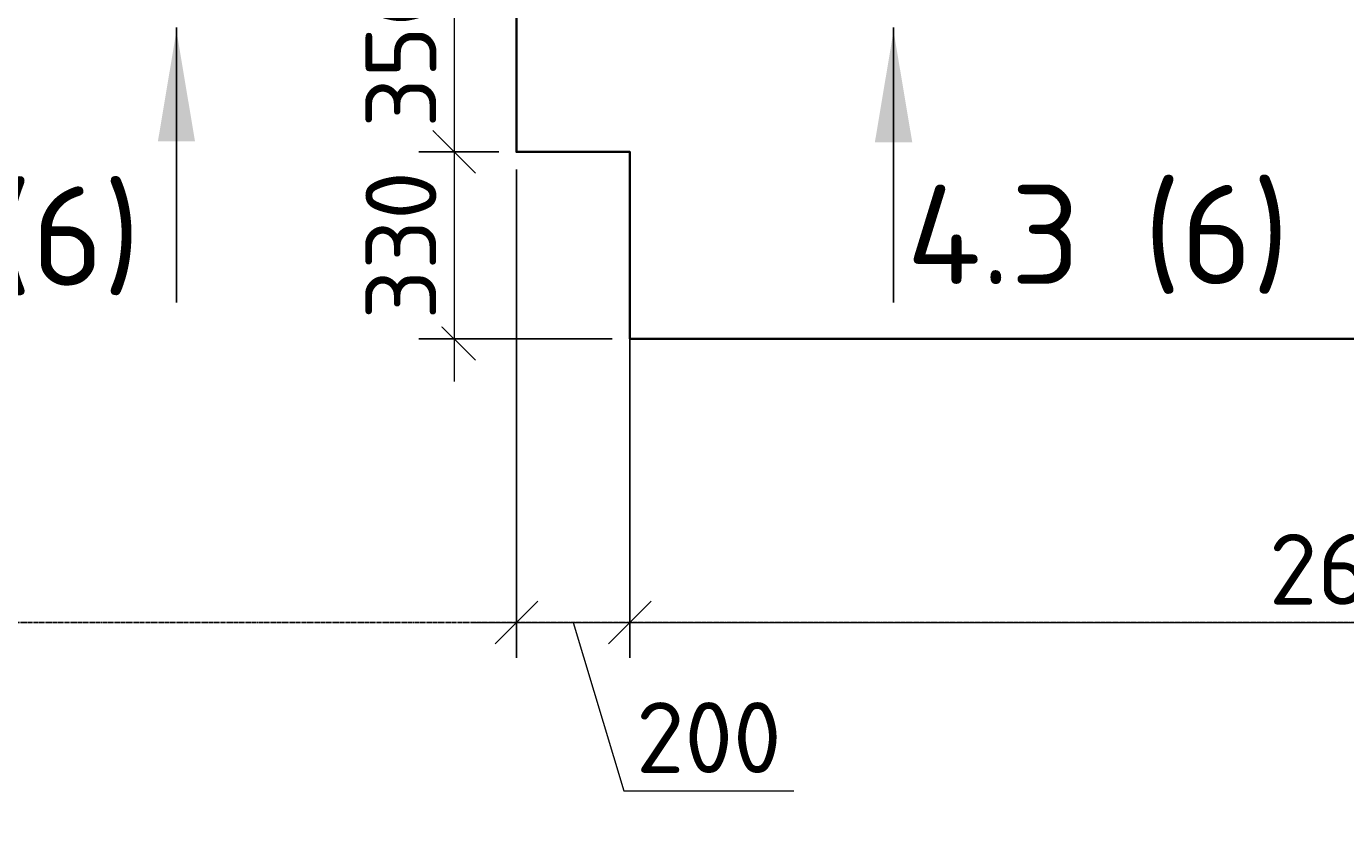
# Model space of a CAD drawing. Header units: millimetres. Extents: x 40580 to 2152466, y -328404 to 177125.
# Tile 36 of 252: x 341199 to 345850, y 137819 to 140600. Entities that reach past the tile are written whole.
import ezdxf
from ezdxf.enums import TextEntityAlignment as Align

# ---------------------------------------------------------------- set-up
doc = ezdxf.new("R2010")
doc.units = ezdxf.units.MM
doc.linetypes.add('______5', pattern=[1100, 800, -100, 100, -100])
doc.linetypes.add('CENTER', pattern=[2, 1.25, -0.25, 0.25, -0.25])
for name, color, linetype, lineweight in [('RAZMER', 7, 'Continuous', 9), ('ОСИ', 7, 'CENTER', 15), ('Символы 0.20', 250, 'Continuous', 20), ('Символы 0.20 @ 100', 250, 'Continuous', 20)]:
    doc.layers.add(name, color=color, linetype=linetype, lineweight=lineweight)
doc.layers.add('Стена_ бетон несущ.', color=7, linetype='Continuous', lineweight=70, true_color=0xb4b496)
doc.styles.add('ГОСТ', font='isocpeur.ttf')
doc.dimstyles.new('ГОСТ', dxfattribs={"dimscale": 0, "dimtxt": 2.5, "dimasz": 2.5, "dimexe": 1.25, "dimexo": 0.625, "dimtad": 1, "dimdec": 0, "dimtxsty": 'ГОСТ', "dimblk": 'ARCHTICK', "dimcen": 2.5, "dimdle": 1.5, "dimclrd": 256, "dimclre": 256, "dimclrt": 256, "dimadec": 0, "dimazin": 0, "dimtfac": 1, "dimtdec": 0, "dimtmove": 1, "dimatfit": 3, "dimfxl": 2, "dimtfill": 1, "dimlwd": -1, "dimarcsym": 0})

# ---------------------------------------------------------------- blocks, each defined once
blk = doc.blocks.new('_OBLIQUE')
at = {"color": 0, "linetype": 'ByBlock'}
blk.add_line((-0.5, -0.5), (0.5, 0.5), dxfattribs=at)
blk = doc.blocks.new('*D2052')
at = {"layer": 'Defpoints', "color": 0, "lineweight": 25, "transparency": 16777216}
for p in [(342926.7, 140856.8), (342706.9, 140156.8), (342926.7, 140156.8)]:
    blk.add_point(p, dxfattribs=at)
at = {"layer": 'RAZMER', "transparency": 16777216}
blk.add_line((342706.9, 141006.8), (342706.9, 140006.8), dxfattribs=at)
at = {"layer": 'RAZMER', "lineweight": -2, "transparency": 16777216}
for p, q in [((342864.2, 140856.8), (342581.9, 140856.8)), ((342864.2, 140156.8), (342581.9, 140156.8))]:
    blk.add_line(p, q, dxfattribs=at)
at = {"layer": 'RAZMER', "transparency": 16777216, "xscale": 150, "yscale": 150, "zscale": 150}
for p, rotation in [((342706.9, 140856.8), 90), ((342706.9, 140156.8), 270)]:
    blk.add_blockref('_OBLIQUE', p, dxfattribs=dict(at, rotation=rotation))
at = {"layer": 'RAZMER', "transparency": 16777216, "insert": (342519.4, 140506.8), "char_height": 250, "attachment_point": 5, "rotation": 90, "style": 'ГОСТ', "bg_fill": 3, "box_fill_scale": 1.1, "bg_fill_color": 256, "bg_fill_true_color": 13158600, "bg_fill_transparency": 0}
blk.add_mtext('350', dxfattribs=at)
blk = doc.blocks.new('*D2051')
at = {"layer": 'Defpoints', "color": 0, "lineweight": 25, "transparency": 16777216}
for p in [(342926.7, 140156.8), (342706.9, 139496.8), (343326.7, 139496.8)]:
    blk.add_point(p, dxfattribs=at)
at = {"layer": 'RAZMER', "transparency": 16777216}
blk.add_line((342706.9, 140306.8), (342706.9, 139346.8), dxfattribs=at)
at = {"layer": 'RAZMER', "lineweight": -2, "transparency": 16777216}
for p, q in [((342864.2, 140156.8), (342581.9, 140156.8)), ((343264.2, 139496.8), (342581.9, 139496.8))]:
    blk.add_line(p, q, dxfattribs=at)
at = {"layer": 'RAZMER', "transparency": 16777216, "xscale": 150, "yscale": 150, "zscale": 150}
for p, rotation in [((342706.9, 140156.8), 90), ((342706.9, 139496.8), 270)]:
    blk.add_blockref('_OBLIQUE', p, dxfattribs=dict(at, rotation=rotation))
at = {"layer": 'RAZMER', "transparency": 16777216, "insert": (342519.4, 139826.8), "char_height": 250, "attachment_point": 5, "rotation": 90, "style": 'ГОСТ', "bg_fill": 3, "box_fill_scale": 1.1, "bg_fill_color": 256, "bg_fill_true_color": 13158600, "bg_fill_transparency": 0}
blk.add_mtext('330', dxfattribs=at)
blk = doc.blocks.new('*D2060')
at = {"layer": 'Defpoints', "color": 0, "lineweight": 25, "transparency": 16777216}
for p in [(342926.7, 140156.8), (343326.7, 140156.8), (343326.7, 138496.8)]:
    blk.add_point(p, dxfattribs=at)
at = {"layer": 'RAZMER', "lineweight": -2, "transparency": 16777216}
for p, q in [((342926.7, 140094.3), (342926.7, 138371.8)), ((343326.7, 140094.3), (343326.7, 138371.8))]:
    blk.add_line(p, q, dxfattribs=at)
at = {"layer": 'RAZMER', "transparency": 16777216}
for p, q in [((342776.7, 138496.8), (343476.7, 138496.8)), ((343126.7, 138496.8), (343304.8, 137903.1)), ((343304.8, 137903.1), (343904.8, 137903.1))]:
    blk.add_line(p, q, dxfattribs=at)
at = {"layer": 'RAZMER', "transparency": 16777216, "xscale": 150, "yscale": 150, "zscale": 150, "rotation": 180}
blk.add_blockref('_OBLIQUE', (342926.7, 138496.8), dxfattribs=at)
at = {"layer": 'RAZMER', "transparency": 16777216, "xscale": 150, "yscale": 150, "zscale": 150}
blk.add_blockref('_OBLIQUE', (343326.7, 138496.8), dxfattribs=at)
at = {"layer": 'RAZMER', "transparency": 16777216, "insert": (343604.8, 138090.6), "char_height": 250, "attachment_point": 5, "style": 'ГОСТ', "bg_fill": 3, "box_fill_scale": 1.1, "bg_fill_color": 256, "bg_fill_true_color": 13158600, "bg_fill_transparency": 0}
blk.add_mtext('200', dxfattribs=at)
blk = doc.blocks.new('*D2059')
at = {"layer": 'Defpoints', "color": 0, "lineweight": 25, "transparency": 16777216}
for p in [(343326.7, 140156.8), (348526.7, 139496.8), (348526.7, 138496.8)]:
    blk.add_point(p, dxfattribs=at)
at = {"layer": 'RAZMER', "lineweight": -2, "transparency": 16777216}
for p, q in [((343326.7, 140094.3), (343326.7, 138371.8)), ((348526.7, 139434.3), (348526.7, 138371.8))]:
    blk.add_line(p, q, dxfattribs=at)
at = {"layer": 'RAZMER', "transparency": 16777216}
blk.add_line((343176.7, 138496.8), (348676.7, 138496.8), dxfattribs=at)
at = {"layer": 'RAZMER', "transparency": 16777216, "xscale": 150, "yscale": 150, "zscale": 150, "rotation": 180}
blk.add_blockref('_OBLIQUE', (343326.7, 138496.8), dxfattribs=at)
at = {"layer": 'RAZMER', "transparency": 16777216, "xscale": 150, "yscale": 150, "zscale": 150}
blk.add_blockref('_OBLIQUE', (348526.7, 138496.8), dxfattribs=at)
at = {"layer": 'RAZMER', "transparency": 16777216, "insert": (345926.7, 138684.3), "char_height": 250, "attachment_point": 5, "style": 'ГОСТ', "bg_fill": 3, "box_fill_scale": 1.1, "bg_fill_color": 256, "bg_fill_true_color": 13158600, "bg_fill_transparency": 0}
blk.add_mtext('2600', dxfattribs=at)
blk = doc.blocks.new('*U1383')
at = {"layer": 'Символы 0.20', "linetype": 'Continuous', "lineweight": 25}
for p, q in [((-5, -0.35), (-5, -10.05)), ((20.282, -0.35), (20.282, -10.05))]:
    blk.add_line(p, q, dxfattribs=at)
for points in [[(-5, -0.455), (-4.346, -4.361), (-5.654, -4.361)], [(20.282, -0.459), (19.623, -4.394), (20.941, -4.394)]]:
    blk.add_solid(points, dxfattribs=at)
at = {"layer": 'Символы 0.20', "style": 'ГОСТ'}
blk.add_attdef('1', text='', height=3.5, dxfattribs=at).set_placement((-13.013, -7.7), align=Align.MIDDLE_CENTER)
blk.add_attdef('2', text='', height=3.5, dxfattribs=at).set_placement((34.243, -7.648), align=Align.MIDDLE_RIGHT)

msp = doc.modelspace()

# ---------------------------------------------------------------- linework, layer by layer
at = {"layer": 'ОСИ', "color": 18, "linetype": '______5', "lineweight": 25, "ltscale": 0.02, "true_color": 0x000000, "transparency": 33554687}
msp.add_line((335988.631, 138496.811), (350891.083, 138496.811), dxfattribs=at)
at = {"layer": 'Стена_ бетон несущ.', "color": 18, "linetype": 'Continuous', "lineweight": 35, "true_color": 0x000000, "transparency": 33554687}
msp.add_lwpolyline([(343326.707, 139496.811), (343326.707, 140156.811), (342926.707, 140156.811), (342926.707, 140856.811), (343326.707, 140856.811), (343326.707, 141996.811), (342926.707, 141996.811), (342926.707, 142596.811), (348526.707, 142596.811), (348926.707, 142596.811), (348926.707, 141996.811), (348526.707, 141996.811), (348526.707, 140856.811), (348926.707, 140856.811), (348926.707, 140156.811), (348526.707, 140156.811), (348526.707, 139496.811), (343326.707, 139496.811)], dxfattribs=at)

# ---------------------------------------------------------------- next in the draw order: dimensions: what is measured, and where the dimension line sits
at = {"layer": 'RAZMER', "color": 18, "true_color": 0x000000}
dim = msp.add_linear_dim(base=(342706.93, 140156.811), p1=(342926.707, 140856.811), p2=(342926.707, 140156.811), angle=90, dimstyle='ГОСТ', override={"dimasz": 1.5, "dimlfac": 0.5, "dimblk1": 'OBLIQUE', "dimblk2": 'OBLIQUE', "dimsah": 1}, dxfattribs=at)
dim.commit()
dim.dimension.update_dxf_attribs({"geometry": '*D2052', "text_midpoint": (342519.43, 140506.811)})

# ---------------------------------------------------------------- next in the draw order: dimensions: what is measured, and where the dimension line sits
dim = msp.add_linear_dim(base=(342706.93, 139496.811), p1=(342926.707, 140156.811), p2=(343326.707, 139496.811), angle=90, dimstyle='ГОСТ', override={"dimasz": 1.5, "dimlfac": 0.5, "dimblk1": 'OBLIQUE', "dimblk2": 'OBLIQUE', "dimsah": 1}, dxfattribs=at)
dim.commit()
dim.dimension.update_dxf_attribs({"geometry": '*D2051', "text_midpoint": (342519.43, 139826.811)})

# ---------------------------------------------------------------- next in the draw order: dimensions: what is measured, and where the dimension line sits
dim = msp.add_linear_dim(base=(343326.707, 138496.811), p1=(342926.707, 140156.811), p2=(343326.707, 140156.811), dimstyle='ГОСТ', override={"dimasz": 1.5, "dimlfac": 0.5, "dimblk1": 'OBLIQUE', "dimblk2": 'OBLIQUE', "dimsah": 1}, dxfattribs=at)
dim.commit()
dim.dimension.update_dxf_attribs({"geometry": '*D2060', "text_midpoint": (343367.332, 138090.561)})

# ---------------------------------------------------------------- next in the draw order: dimensions: what is measured, and where the dimension line sits
dim = msp.add_linear_dim(base=(348526.707, 138496.811), p1=(343326.707, 140156.811), p2=(348526.707, 139496.811), dimstyle='ГОСТ', override={"dimasz": 1.5, "dimlfac": 0.5, "dimblk1": 'OBLIQUE', "dimblk2": 'OBLIQUE', "dimsah": 1}, dxfattribs=at)
dim.commit()
dim.dimension.update_dxf_attribs({"geometry": '*D2059', "text_midpoint": (345926.707, 138684.311)})

# ---------------------------------------------------------------- next in the draw order: block references
at = {"layer": 'Символы 0.20 @ 100', "color": 18, "true_color": 0x000000, "xscale": 100, "yscale": 100, "zscale": 100}
msp.add_blockref('*U1383', (342227.958, 140630.038), dxfattribs=at).add_auto_attribs({'1': '4.3 (6)', '2': '4.3 (6)'})

# ---------------------------------------------------------------- next in the draw order: texts
at = {"color": 18, "true_color": 0x000000, "insert": (250111.057, 153773.154), "char_height": 200, "attachment_point": 1, "style": 'ГОСТ'}
msp.add_mtext_dynamic_manual_height_columns('\\pi9510.738;{\\H1.5152x;\\P\\pi1000;Общие указания\\P\\pi200;}1.^IРабочая документация разработана в соответствии с заданием на проектирование, требованиями действующих технических регламентов, стандартов, сводов правил и других документов, содержащих установленные требования.\\P2.^IРабочая документация выполнена в соответствии со следующими нормативными и техническими документами:\\P-^IСП 20.13330.2016 "Нагрузки и Воздействия";\\P-^IСП 63.13330.2012 "Бетонные и железобетонные конструкции. Основные положения";\\P-^IСП 22.13330.2016 "Основания зданий и сооружений";\\P-^IСП 45.13330.2012 "Земляные сооружения, основания и фундаменты".\\P3.   За относительную отметку 0,000 принята отметка чистого пола первого этажа.\\P4.^IПеречень видов работ, для которых необходимо составлять акты освидетельствования скрытых работ:\\P-^Iармирование конструкций;\\P-^Iосвидетельствование опалубки перед бетонированием;\\P-^Iвыполнение сварочных работ;\\P-^Iотбор контрольных проб бетона;\\P-^Iсоответствие законченных железобетонных конструкций проекту с отображением качества работ;\\P-^Iустройство монолитных конструкций, выполняемых в зимнее время;  \\P\\pi0;        -    устройство гидроизоляции;\\P\\pi200;-^Iуплотнение грунтов и обратную засыпку.\\PЗапрещается выполнение последующих работ при отсутствии актов освидетельствования предшествующих скрытых работ во всех случаях.\\P\\pi0;        5. Проект рассчитан на производство работ в период положительных температур. В случае выполнения работ при отрицательных температурах необходимо выполнять требования СНиП часть 3 по производству работ и ППР.\\P        6. При минимальной температуре воздуха до минус 15°С допускается:\\P\\pi200;-выдерживание бетона в конструкции методом термоса, при предварительном разогреве бетонной смеси;\\P -форсированный электроразогрев бетона в конструкции с повторным уплотнением.\\PПри минимальной температуре воздуха до минус 25°С допускается:\\P -обогрев бетона в греющей опалубке с помощью низкотемпературных электронагревателей;\\P -электродный сквозной прогрев бетона;\\P -электрообогрев с помощью греющего провода.\\P      7. В процессе бетонирования обеспечить соблюдение защитных слоев и мест положения рабочей арматуры согласно проекту. Величина защитного слоя продольной рабочей арматуры у боковых граней стен монолитных участков должны быть не менее 20мм и не менее диаметра продольной рабочей арматуры конструкции, величина защитного слоя поперечной арматуры - не менее 10 мм\\P      8. Крестовые соединения стержней продольной и поперечной арматуры, соединение стержней продольной арматуры по длине выполнить вязкой отожженой проволокой диаметром 2,0-3,0 мм', width=17710.69822, gutter_width=5800, heights=[13133.416], dxfattribs=at)

doc.saveas('drawing.dxf')
